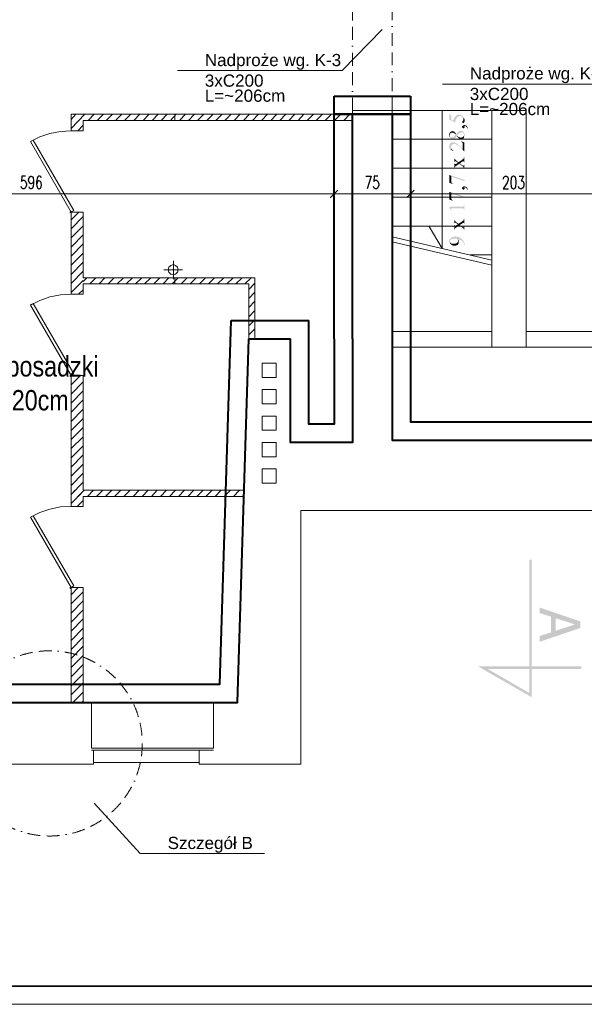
# Model space of a CAD drawing. Header units: millimetres. Extents: x -35363 to 17197, y 5744 to 29461.
# Tile 2 of 29: x -30345 to -24791, y 5744 to 15436. Entities that reach past the tile are written whole.
import ezdxf

# ---------------------------------------------------------------- set-up
doc = ezdxf.new("R2010")
doc.units = ezdxf.units.MM
doc.linetypes.add('BORDERX2', pattern=[88.9, 25.4, -12.7, 25.4, -12.7, 0, -12.7])
doc.linetypes.add('CONTINOUS', pattern=[0])
for name, color, linetype, lineweight in [('OPISY', 11, 'Continuous', 13), ('WB-OPISY', 11, 'Continuous', 13), ('WB-RAMKA_TABELKA', 33, 'Continuous', 35), ('WB_WYMIARY', 7, 'Continuous', 5), ('WB_ŻELBET', 4, 'Continuous', 40)]:
    doc.layers.add(name, color=color, linetype=linetype, lineweight=lineweight)
doc.layers.add('WB-KARTKA', color=251, linetype='Continuous', lineweight=13, plot=False)
doc.styles.add('Arial', font='txt')
doc.styles.add('Arial1', font='txt')
doc.styles.add('Romans-wymiar', font='romans.shx', dxfattribs={"width": 0.7})
doc.dimstyles.new('1-  50', dxfattribs={"dimtxt": 125, "dimasz": 75, "dimexe": 50, "dimexo": 10, "dimgap": 50, "dimtad": 1, "dimdec": 0, "dimlfac": 0.1, "dimzin": 9, "dimtxsty": 'Romans-wymiar', "dimblk": 'ARCHTICK', "dimcen": -100, "dimclrd": 256, "dimclre": 256, "dimclrt": 256, "dimazin": 2, "dimtfac": 1, "dimtdec": 0, "dimtmove": 2, "dimatfit": 3, "dimfxl": 0, "dimlwd": -1, "dimlwe": -1, "dimarcsym": 0})

# ---------------------------------------------------------------- blocks, each defined once
blk = doc.blocks.new('Format A1 - wpiecie poziome')
at = {"layer": 'WB-KARTKA', "linetype": 'Continuous'}
blk.add_lwpolyline([(-841, 0), (-841, 594), (0, 594), (0, 0)], close=True, dxfattribs=at)
at = {"layer": 'WB-RAMKA_TABELKA', "linetype": 'Continuous'}
blk.add_lwpolyline([(-816, 6), (-816, 297), (-835, 297), (-835, 588), (-6, 588), (-6, 6), (-816, 6)], dxfattribs=at)
blk = doc.blocks.new('_ArchTick')
at = {"color": 0, "linetype": 'ByBlock', "const_width": 0.15}
blk.add_lwpolyline([(-0.5, -0.5), (0.5, 0.5)], dxfattribs=at)
blk = doc.blocks.new('*D199')
at = {"layer": 'Defpoints', "color": 0}
for p in [(-33210.2, 15764.5), (-27252.4, 14684.5), (-27252.4, 13721.6)]:
    blk.add_point(p, dxfattribs=at)
at = {"layer": 'WB_WYMIARY', "linetype": 'Continuous'}
for p, q in [((-33210.2, 13921.6), (-33210.2, 13671.6)), ((-27252.4, 13921.6), (-27252.4, 13671.6)), ((-33210.2, 13721.6), (-27252.4, 13721.6))]:
    blk.add_line(p, q, dxfattribs=at)
at = {"layer": 'WB_WYMIARY', "linetype": 'ByBlock', "xscale": 75, "yscale": 75, "zscale": 75, "rotation": 180}
blk.add_blockref('_ArchTick', (-33210.2, 13721.6), dxfattribs=at)
at = {"layer": 'WB_WYMIARY', "linetype": 'ByBlock', "xscale": 75, "yscale": 75, "zscale": 75}
blk.add_blockref('_ArchTick', (-27252.4, 13721.6), dxfattribs=at)
at = {"layer": 'WB_WYMIARY', "insert": (-30231.3, 13834.1), "char_height": 125, "attachment_point": 5, "style": 'Romans-wymiar'}
blk.add_mtext('596', dxfattribs=at)
blk = doc.blocks.new('*D200')
at = {"layer": 'Defpoints', "color": 0}
for p in [(-27252.4, 14684.5), (-26502, 14684.5), (-26502, 13721.6)]:
    blk.add_point(p, dxfattribs=at)
at = {"layer": 'WB_WYMIARY', "linetype": 'Continuous'}
for p, q in [((-27252.4, 13921.6), (-27252.4, 13671.6)), ((-26502, 13921.6), (-26502, 13671.6)), ((-27252.4, 13721.6), (-26502, 13721.6))]:
    blk.add_line(p, q, dxfattribs=at)
at = {"layer": 'WB_WYMIARY', "linetype": 'ByBlock', "xscale": 75, "yscale": 75, "zscale": 75, "rotation": 180}
blk.add_blockref('_ArchTick', (-27252.4, 13721.6), dxfattribs=at)
at = {"layer": 'WB_WYMIARY', "linetype": 'ByBlock', "xscale": 75, "yscale": 75, "zscale": 75}
blk.add_blockref('_ArchTick', (-26502, 13721.6), dxfattribs=at)
at = {"layer": 'WB_WYMIARY', "insert": (-26877.2, 13834.1), "char_height": 125, "attachment_point": 5, "style": 'Romans-wymiar'}
blk.add_mtext('75', dxfattribs=at)
blk = doc.blocks.new('*D201')
at = {"layer": 'Defpoints', "color": 0}
for p in [(-26502, 14684.5), (-24472.3, 14684.5), (-24472.3, 13721.6)]:
    blk.add_point(p, dxfattribs=at)
at = {"layer": 'WB_WYMIARY', "linetype": 'Continuous'}
for p, q in [((-26502, 13921.6), (-26502, 13671.6)), ((-24472.3, 13921.6), (-24472.3, 13671.6)), ((-26502, 13721.6), (-24472.3, 13721.6))]:
    blk.add_line(p, q, dxfattribs=at)
at = {"layer": 'WB_WYMIARY', "linetype": 'ByBlock', "xscale": 75, "yscale": 75, "zscale": 75, "rotation": 180}
blk.add_blockref('_ArchTick', (-26502, 13721.6), dxfattribs=at)
at = {"layer": 'WB_WYMIARY', "linetype": 'ByBlock', "xscale": 75, "yscale": 75, "zscale": 75}
blk.add_blockref('_ArchTick', (-24472.3, 13721.6), dxfattribs=at)
at = {"layer": 'WB_WYMIARY', "insert": (-25487.2, 13834.1), "char_height": 125, "attachment_point": 5, "style": 'Romans-wymiar'}
blk.add_mtext('203', dxfattribs=at)

msp = doc.modelspace()

# ---------------------------------------------------------------- hatches: boundary and pattern name
for points in [[(-26117.12, 14502.99), (-26117.12, 14452.22), (-26060, 14423.65), (-26060, 14436.35), (-26056.82, 14439.52), (-26056.82, 14452.22), (-26053.65, 14455.39), (-26053.65, 14458.56), (-26050.48, 14461.74), (-26047.3, 14464.91), (-26044.13, 14468.08), (-26044.13, 14471.26), (-26040.96, 14474.43), (-26037.78, 14477.6), (-26034.61, 14477.6), (-26031.44, 14480.78), (-26028.26, 14483.95), (-26025.09, 14483.95), (-26021.91, 14487.13), (-26002.87, 14487.13), (-25999.7, 14483.95), (-25996.53, 14483.95), (-25993.35, 14480.78), (-25990.18, 14477.6), (-25987, 14474.43), (-25983.83, 14471.26), (-25980.66, 14468.08), (-25980.66, 14455.39), (-25977.48, 14474.43), (-25980.66, 14477.6), (-25983.83, 14480.78), (-25987, 14483.95), (-25987, 14487.13), (-25990.18, 14490.3), (-25993.35, 14490.3), (-25996.53, 14493.47), (-26002.87, 14496.65), (-26006.05, 14496.65), (-26009.22, 14499.82), (-26034.61, 14499.82), (-26040.96, 14496.65), (-26044.13, 14496.65), (-26047.3, 14493.47), (-26050.48, 14493.47), (-26053.65, 14490.3), (-26056.82, 14487.13), (-26060, 14483.95), (-26063.17, 14480.78), (-26063.17, 14477.6), (-26066.35, 14474.43), (-26069.52, 14471.26), (-26069.52, 14468.08), (-26072.69, 14464.91), (-26072.69, 14458.56), (-26075.87, 14455.39), (-26075.87, 14452.22), (-26079.04, 14445.87), (-26079.04, 14442.69), (-26098.08, 14452.22), (-26098.08, 14493.47)], [(-25990.18, 14426.83), (-25990.18, 14423.65), (-25987, 14420.48), (-25983.83, 14417.31), (-25980.66, 14417.31), (-25977.48, 14420.48), (-25974.31, 14423.65), (-25971.14, 14426.83), (-25971.14, 14430), (-25967.96, 14433.17), (-25967.96, 14442.69), (-25967.96, 14452.22), (-25971.14, 14455.39), (-25971.14, 14464.91), (-25974.31, 14468.08), (-25974.31, 14471.26), (-25977.48, 14474.43), (-25980.66, 14455.39), (-25980.66, 14445.87), (-25983.83, 14442.69), (-25983.83, 14439.52), (-25987, 14436.35), (-25990.18, 14433.17), (-25990.18, 14430)], [(-25993.35, 14379.22), (-25993.35, 14376.05), (-25990.18, 14372.87), (-25990.18, 14369.7), (-25987, 14369.7), (-25983.83, 14366.53), (-25974.31, 14366.53), (-25971.14, 14369.7), (-25971.14, 14388.74), (-25961.61, 14388.74), (-25958.44, 14385.57), (-25955.27, 14385.57), (-25952.09, 14382.4), (-25948.92, 14379.22), (-25945.75, 14376.05), (-25942.57, 14372.87), (-25942.57, 14369.7), (-25939.4, 14366.53), (-25936.23, 14366.53), (-25936.23, 14372.87), (-25939.4, 14376.05), (-25942.57, 14382.4), (-25945.75, 14385.57), (-25945.75, 14388.74), (-25948.92, 14388.74), (-25948.92, 14391.92), (-25955.27, 14391.92), (-25958.44, 14395.09), (-25961.61, 14395.09), (-25964.79, 14398.26), (-25974.31, 14398.26), (-25980.66, 14395.09), (-25983.83, 14395.09), (-25987, 14391.92), (-25990.18, 14388.74), (-25993.35, 14382.4)], [(-25971.14, 14369.7), (-25967.96, 14372.87), (-25967.96, 14382.4), (-25971.14, 14382.4), (-25971.14, 14385.57)], [(-26120.3, 14299.88), (-26120.3, 14293.53), (-26117.12, 14290.36), (-26117.12, 14280.84), (-26113.95, 14277.66), (-26113.95, 14303.05), (-26110.78, 14306.23), (-26110.78, 14312.57), (-26107.6, 14315.75), (-26107.6, 14318.92), (-26104.43, 14318.92), (-26101.26, 14322.1), (-26098.08, 14322.1), (-26094.91, 14325.27), (-26082.21, 14325.27), (-26079.04, 14322.1), (-26072.69, 14322.1), (-26072.69, 14318.92), (-26069.52, 14318.92), (-26066.35, 14315.75), (-26063.17, 14312.57), (-26060, 14309.4), (-26056.82, 14306.23), (-26053.65, 14315.75), (-26056.82, 14318.92), (-26060, 14322.1), (-26063.17, 14325.27), (-26066.35, 14328.44), (-26069.52, 14331.62), (-26072.69, 14334.79), (-26075.87, 14337.96), (-26085.39, 14337.96), (-26088.56, 14341.14), (-26091.73, 14337.96), (-26098.08, 14337.96), (-26101.26, 14334.79), (-26107.6, 14331.62), (-26110.78, 14328.44), (-26110.78, 14325.27), (-26113.95, 14322.1), (-26117.12, 14318.92), (-26117.12, 14309.4), (-26120.3, 14306.23)], [(-26113.95, 14277.66), (-26110.78, 14274.49), (-26107.6, 14271.32), (-26104.43, 14268.14), (-26101.26, 14264.97), (-26098.08, 14261.8), (-26075.87, 14261.8), (-26069.52, 14264.97), (-26066.35, 14264.97), (-26063.17, 14268.14), (-26060, 14271.32), (-26056.82, 14271.32), (-26053.65, 14274.49), (-26050.48, 14280.84), (-26047.3, 14284.01), (-26044.13, 14287.19), (-26040.96, 14284.01), (-26040.96, 14293.53), (-26037.78, 14296.71), (-26034.61, 14299.88), (-26031.44, 14306.23), (-26028.26, 14309.4), (-26025.09, 14312.57), (-26021.91, 14315.75), (-26018.74, 14318.92), (-26015.57, 14318.92), (-26012.39, 14322.1), (-26009.22, 14322.1), (-26009.22, 14325.27), (-26006.05, 14325.27), (-25999.7, 14328.44), (-25990.18, 14328.44), (-25987, 14325.27), (-25983.83, 14325.27), (-25980.66, 14322.1), (-25980.66, 14318.92), (-25977.48, 14315.75), (-25974.31, 14312.57), (-25974.31, 14277.66), (-25971.14, 14284.01), (-25971.14, 14287.19), (-25967.96, 14290.36), (-25967.96, 14309.4), (-25971.14, 14312.57), (-25971.14, 14322.1), (-25974.31, 14325.27), (-25977.48, 14328.44), (-25980.66, 14331.62), (-25983.83, 14334.79), (-25987, 14337.96), (-25990.18, 14337.96), (-25993.35, 14341.14), (-25999.7, 14341.14), (-26006.05, 14344.31), (-26009.22, 14341.14), (-26015.57, 14341.14), (-26021.91, 14337.96), (-26025.09, 14337.96), (-26028.26, 14334.79), (-26031.44, 14334.79), (-26031.44, 14331.62), (-26034.61, 14328.44), (-26037.78, 14325.27), (-26040.96, 14322.1), (-26044.13, 14318.92), (-26047.3, 14315.75), (-26050.48, 14309.4), (-26053.65, 14315.75), (-26056.82, 14306.23), (-26069.52, 14287.19), (-26072.69, 14284.01), (-26075.87, 14280.84), (-26082.21, 14277.66), (-26098.08, 14277.66), (-26104.43, 14280.84), (-26107.6, 14284.01), (-26110.78, 14287.19), (-26110.78, 14293.53), (-26113.95, 14296.71), (-26113.95, 14299.88)], [(-26040.96, 14284.01), (-26037.78, 14280.84), (-26034.61, 14277.66), (-26031.44, 14274.49), (-26028.26, 14271.32), (-26025.09, 14268.14), (-26021.91, 14264.97), (-26018.74, 14264.97), (-26015.57, 14261.8), (-26012.39, 14261.8), (-26009.22, 14258.62), (-25996.53, 14258.62), (-25993.35, 14261.8), (-25990.18, 14261.8), (-25983.83, 14264.97), (-25980.66, 14268.14), (-25977.48, 14271.32), (-25974.31, 14274.49), (-25974.31, 14303.05), (-25974.31, 14293.53), (-25977.48, 14290.36), (-25980.66, 14287.19), (-25983.83, 14284.01), (-25983.83, 14280.84), (-25987, 14280.84), (-25990.18, 14277.66), (-25996.53, 14277.66), (-25999.7, 14274.49), (-26012.39, 14274.49), (-26015.57, 14277.66), (-26018.74, 14277.66), (-26025.09, 14280.84), (-26028.26, 14280.84), (-26031.44, 14284.01), (-26034.61, 14287.19), (-26037.78, 14290.36), (-26040.96, 14293.53)], [(-26120.3, 14188.8), (-26120.3, 14182.46), (-26117.12, 14179.28), (-26117.12, 14169.76), (-26113.95, 14166.59), (-26110.78, 14163.41), (-26107.6, 14160.24), (-26107.6, 14157.07), (-26104.43, 14157.07), (-26101.26, 14182.46), (-26101.26, 14191.98), (-26098.08, 14195.15), (-26098.08, 14198.32), (-26094.91, 14201.5), (-26091.73, 14204.67), (-26088.56, 14207.84), (-26085.39, 14207.84), (-26079.04, 14211.02), (-26060, 14211.02), (-26056.82, 14207.84), (-26053.65, 14207.84), (-26047.3, 14204.67), (-26044.13, 14204.67), (-26040.96, 14201.5), (-26034.61, 14198.32), (-26031.44, 14195.15), (-26028.26, 14195.15), (-26028.26, 14191.98), (-26025.09, 14191.98), (-26021.91, 14188.8), (-26018.74, 14185.63), (-26015.57, 14182.46), (-26012.39, 14182.46), (-26009.22, 14179.28), (-26006.05, 14176.11), (-26002.87, 14172.93), (-25999.7, 14169.76), (-25996.53, 14166.59), (-25993.35, 14163.41), (-25990.18, 14160.24), (-25987, 14153.89), (-25987, 14166.59), (-25990.18, 14169.76), (-25993.35, 14169.76), (-25993.35, 14172.93), (-25996.53, 14176.11), (-25999.7, 14179.28), (-26002.87, 14182.46), (-26009.22, 14185.63), (-26012.39, 14188.8), (-26018.74, 14195.15), (-26021.91, 14198.32), (-26028.26, 14201.5), (-26031.44, 14204.67), (-26034.61, 14207.84), (-26037.78, 14211.02), (-26040.96, 14214.19), (-26044.13, 14217.37), (-26047.3, 14220.54), (-26053.65, 14220.54), (-26056.82, 14223.71), (-26060, 14223.71), (-26063.17, 14226.89), (-26069.52, 14226.89), (-26072.69, 14230.06), (-26088.56, 14230.06), (-26094.91, 14226.89), (-26098.08, 14226.89), (-26101.26, 14223.71), (-26104.43, 14220.54), (-26107.6, 14217.37), (-26110.78, 14217.37), (-26110.78, 14214.19), (-26113.95, 14207.84), (-26117.12, 14204.67), (-26117.12, 14198.32), (-26120.3, 14191.98)], [(-26104.43, 14157.07), (-26098.08, 14153.89), (-26094.91, 14150.72), (-26091.73, 14150.72), (-26088.56, 14147.54), (-26079.04, 14147.54), (-26079.04, 14150.72), (-26082.21, 14153.89), (-26088.56, 14153.89), (-26091.73, 14157.07), (-26094.91, 14160.24), (-26098.08, 14163.41), (-26098.08, 14166.59), (-26101.26, 14169.76), (-26101.26, 14182.46)], [(-25999.7, 14239.58), (-25999.7, 14233.23), (-25996.53, 14233.23), (-25993.35, 14230.06), (-25990.18, 14226.89), (-25990.18, 14223.71), (-25987, 14220.54), (-25987, 14153.89), (-25983.83, 14150.72), (-25977.48, 14147.54), (-25974.31, 14141.2), (-25971.14, 14141.2), (-25971.14, 14226.89)], [(-26069.52, 14020.6), (-26069.52, 13976.17), (-26066.35, 13976.17), (-26066.35, 13979.34), (-26063.17, 13982.52), (-26063.17, 13988.86), (-26060, 13988.86), (-26056.82, 13992.04), (-26053.65, 13995.21), (-26047.3, 13998.38), (-26021.91, 14017.43), (-26015.57, 14020.6), (-25993.35, 14036.47), (-25987, 14039.64), (-25983.83, 14042.81), (-25980.66, 14042.81), (-25977.48, 14039.64), (-25974.31, 14039.64), (-25974.31, 14033.29), (-25971.14, 14033.29), (-25971.14, 14080.9), (-25974.31, 14080.9), (-25974.31, 14077.72), (-25977.48, 14074.55), (-25977.48, 14068.2), (-25980.66, 14065.03), (-25983.83, 14065.03), (-25987, 14061.86), (-25993.35, 14055.51), (-26028.26, 14033.29), (-26034.61, 14026.95), (-26047.3, 14020.6), (-26050.48, 14017.43), (-26056.82, 14014.25), (-26060, 14014.25), (-26063.17, 14017.43), (-26066.35, 14020.6)], [(-26069.52, 14068.2), (-26069.52, 14036.47), (-26066.35, 14036.47), (-26066.35, 14039.64), (-26063.17, 14042.81), (-26056.82, 14042.81), (-26050.48, 14039.64), (-26047.3, 14036.47), (-26034.61, 14026.95), (-26028.26, 14033.29), (-26047.3, 14045.99), (-26050.48, 14049.16), (-26053.65, 14052.34), (-26056.82, 14055.51), (-26060, 14058.68), (-26063.17, 14061.86), (-26063.17, 14065.03), (-26066.35, 14068.2)], [(-26021.91, 14017.43), (-25993.35, 13998.38), (-25990.18, 13995.21), (-25983.83, 13992.04), (-25980.66, 13988.86), (-25980.66, 13985.69), (-25977.48, 13982.52), (-25977.48, 13979.34), (-25974.31, 13976.17), (-25971.14, 13976.17), (-25971.14, 14007.9), (-25974.31, 14007.9), (-25974.31, 14004.73), (-25977.48, 14001.56), (-25980.66, 13998.38), (-25983.83, 13998.38), (-25987, 14001.56), (-25993.35, 14004.73), (-26015.57, 14020.6)], [(-26117.12, 13906.35), (-26117.12, 13830.18), (-26082.21, 13817.49), (-26079.04, 13820.66), (-26085.39, 13820.66), (-26088.56, 13823.83), (-26091.73, 13827.01), (-26094.91, 13830.18), (-26094.91, 13833.35), (-26098.08, 13836.53), (-26098.08, 13890.48), (-26110.78, 13906.35)], [(-26110.78, 13906.35), (-26098.08, 13890.48), (-25967.96, 13846.05), (-25967.96, 13858.74)], [(-25993.35, 13776.23), (-25993.35, 13773.05), (-25990.18, 13769.88), (-25990.18, 13766.71), (-25987, 13766.71), (-25983.83, 13763.53), (-25974.31, 13763.53), (-25971.14, 13766.71), (-25971.14, 13785.75), (-25961.61, 13785.75), (-25958.44, 13782.57), (-25955.27, 13782.57), (-25952.09, 13779.4), (-25948.92, 13776.23), (-25945.75, 13773.05), (-25942.57, 13769.88), (-25942.57, 13766.71), (-25939.4, 13763.53), (-25936.23, 13763.53), (-25936.23, 13769.88), (-25939.4, 13773.05), (-25942.57, 13779.4), (-25945.75, 13782.57), (-25945.75, 13785.75), (-25948.92, 13785.75), (-25948.92, 13788.92), (-25955.27, 13788.92), (-25958.44, 13792.1), (-25961.61, 13792.1), (-25964.79, 13795.27), (-25974.31, 13795.27), (-25980.66, 13792.1), (-25983.83, 13792.1), (-25987, 13788.92), (-25990.18, 13785.75), (-25993.35, 13779.4)], [(-25971.14, 13766.71), (-25967.96, 13769.88), (-25967.96, 13779.4), (-25971.14, 13779.4), (-25971.14, 13782.57)], [(-26117.12, 13741.32), (-26117.12, 13665.15), (-26082.21, 13652.46), (-26079.04, 13655.63), (-26085.39, 13655.63), (-26088.56, 13658.8), (-26091.73, 13661.98), (-26094.91, 13665.15), (-26094.91, 13668.32), (-26098.08, 13671.5), (-26098.08, 13725.45), (-26110.78, 13741.32)], [(-26110.78, 13741.32), (-26098.08, 13725.45), (-25967.96, 13681.02), (-25967.96, 13693.71)], [(-26120.3, 13595.33), (-26120.3, 13592.16), (-26101.26, 13557.25), (-26101.26, 13569.94), (-26101.26, 13576.29), (-26094.91, 13576.29), (-26094.91, 13579.46), (-25983.83, 13579.46), (-25980.66, 13576.29), (-25977.48, 13573.11), (-25977.48, 13569.94), (-25974.31, 13566.77), (-25974.31, 13560.42), (-25971.14, 13560.42), (-25971.14, 13614.37), (-25974.31, 13614.37), (-25974.31, 13608.02), (-25977.48, 13604.85), (-25977.48, 13598.5), (-25983.83, 13598.5), (-25987, 13595.33), (-25996.53, 13595.33)], [(-26101.26, 13557.25), (-26098.08, 13560.42), (-26101.26, 13563.59), (-26101.26, 13569.94)], [(-26069.52, 13414.43), (-26069.52, 13370), (-26066.35, 13370), (-26066.35, 13373.17), (-26063.17, 13376.35), (-26063.17, 13382.69), (-26060, 13382.69), (-26056.82, 13385.87), (-26053.65, 13389.04), (-26047.3, 13392.22), (-26021.91, 13411.26), (-26015.57, 13414.43), (-25993.35, 13430.3), (-25987, 13433.47), (-25983.83, 13436.65), (-25980.66, 13436.65), (-25977.48, 13433.47), (-25974.31, 13433.47), (-25974.31, 13427.13), (-25971.14, 13427.13), (-25971.14, 13474.73), (-25974.31, 13474.73), (-25974.31, 13471.56), (-25977.48, 13468.38), (-25977.48, 13462.04), (-25980.66, 13458.86), (-25983.83, 13458.86), (-25987, 13455.69), (-25993.35, 13449.34), (-26028.26, 13427.13), (-26034.61, 13420.78), (-26047.3, 13414.43), (-26050.48, 13411.26), (-26056.82, 13408.08), (-26060, 13408.08), (-26063.17, 13411.26), (-26066.35, 13414.43)], [(-26069.52, 13462.04), (-26069.52, 13430.3), (-26066.35, 13430.3), (-26066.35, 13433.47), (-26063.17, 13436.65), (-26056.82, 13436.65), (-26050.48, 13433.47), (-26047.3, 13430.3), (-26034.61, 13420.78), (-26028.26, 13427.13), (-26047.3, 13439.82), (-26050.48, 13442.99), (-26053.65, 13446.17), (-26056.82, 13449.34), (-26060, 13452.52), (-26063.17, 13455.69), (-26063.17, 13458.86), (-26066.35, 13462.04)], [(-26021.91, 13411.26), (-25993.35, 13392.22), (-25990.18, 13389.04), (-25983.83, 13385.87), (-25980.66, 13382.69), (-25980.66, 13379.52), (-25977.48, 13376.35), (-25977.48, 13373.17), (-25974.31, 13370), (-25971.14, 13370), (-25971.14, 13401.74), (-25974.31, 13401.74), (-25974.31, 13398.56), (-25977.48, 13395.39), (-25980.66, 13392.22), (-25983.83, 13392.22), (-25987, 13395.39), (-25993.35, 13398.56), (-26015.57, 13414.43)], [(-26120.3, 13255.75), (-26120.3, 13252.57), (-26117.12, 13249.4), (-26117.12, 13239.88), (-26113.95, 13236.71), (-26113.95, 13233.53), (-26110.78, 13252.57), (-26110.78, 13262.1), (-26107.6, 13265.27), (-26104.43, 13268.44), (-26104.43, 13271.62), (-26101.26, 13271.62), (-26094.91, 13274.79), (-26091.73, 13277.96), (-26082.21, 13277.96), (-26075.87, 13281.14), (-26044.13, 13281.14), (-26040.96, 13277.96), (-26040.96, 13274.79), (-26037.78, 13271.62), (-26034.61, 13268.44), (-26034.61, 13265.27), (-26034.61, 13277.96), (-26031.44, 13277.96), (-26028.26, 13274.79), (-26021.91, 13274.79), (-26018.74, 13271.62), (-26015.57, 13271.62), (-26012.39, 13268.44), (-26009.22, 13268.44), (-26002.87, 13265.27), (-25999.7, 13262.1), (-25993.35, 13258.92), (-25990.18, 13255.75), (-25987, 13252.57), (-25983.83, 13249.4), (-25983.83, 13246.23), (-25980.66, 13243.05), (-25977.48, 13239.88), (-25977.48, 13233.53), (-25974.31, 13230.36), (-25974.31, 13220.84), (-25971.14, 13217.66), (-25971.14, 13214.49), (-25967.96, 13214.49), (-25967.96, 13220.84), (-25967.96, 13233.53), (-25971.14, 13236.71), (-25971.14, 13239.88), (-25974.31, 13246.23), (-25974.31, 13249.4), (-25977.48, 13252.57), (-25980.66, 13255.75), (-25980.66, 13258.92), (-25983.83, 13262.1), (-25983.83, 13265.27), (-25987, 13268.44), (-25990.18, 13271.62), (-25993.35, 13274.79), (-25996.53, 13277.96), (-25999.7, 13281.14), (-26002.87, 13284.31), (-26006.05, 13284.31), (-26009.22, 13287.49), (-26015.57, 13290.66), (-26018.74, 13290.66), (-26021.91, 13293.83), (-26025.09, 13297.01), (-26034.61, 13297.01), (-26037.78, 13300.18), (-26050.48, 13300.18), (-26053.65, 13303.35), (-26060, 13303.35), (-26066.35, 13300.18), (-26079.04, 13300.18), (-26082.21, 13297.01), (-26085.39, 13297.01), (-26091.73, 13293.83), (-26094.91, 13293.83), (-26098.08, 13290.66), (-26101.26, 13287.49), (-26104.43, 13287.49), (-26104.43, 13284.31), (-26107.6, 13281.14), (-26110.78, 13277.96), (-26113.95, 13274.79), (-26117.12, 13271.62), (-26117.12, 13265.27), (-26120.3, 13258.92)], [(-26113.95, 13233.53), (-26110.78, 13230.36), (-26107.6, 13227.19), (-26104.43, 13224.01), (-26101.26, 13220.84), (-26098.08, 13220.84), (-26094.91, 13217.66), (-26091.73, 13214.49), (-26085.39, 13214.49), (-26079.04, 13211.32), (-26053.65, 13211.32), (-26050.48, 13214.49), (-26047.3, 13214.49), (-26040.96, 13217.66), (-26037.78, 13217.66), (-26034.61, 13220.84), (-26031.44, 13224.01), (-26034.61, 13255.75), (-26034.61, 13249.4), (-26037.78, 13246.23), (-26040.96, 13243.05), (-26044.13, 13239.88), (-26044.13, 13236.71), (-26047.3, 13236.71), (-26050.48, 13233.53), (-26056.82, 13233.53), (-26060, 13230.36), (-26094.91, 13230.36), (-26098.08, 13233.53), (-26101.26, 13233.53), (-26104.43, 13236.71), (-26104.43, 13239.88), (-26107.6, 13243.05), (-26110.78, 13246.23), (-26110.78, 13252.57)], [(-26034.61, 13265.27), (-26034.61, 13255.75), (-26031.44, 13224.01), (-26031.44, 13227.19), (-26028.26, 13230.36), (-26025.09, 13236.71), (-26025.09, 13262.1), (-26028.26, 13265.27), (-26028.26, 13268.44), (-26031.44, 13274.79), (-26034.61, 13277.96)], [(-25330.06, 8807.62), (-25307.84, 8766.36), (-25330.06, 10121.51)], [(-25307.84, 8766.36), (-25330.06, 10121.51), (-25307.84, 10121.51)], [(-24828.62, 9448.7), (-24828.62, 9512.17), (-25228.5, 9648.64), (-25228.5, 9594.69), (-25117.42, 9559.78), (-25117.42, 9404.27), (-25072.99, 9543.91), (-24882.57, 9483.61)], [(-24828.62, 9448.7), (-24882.57, 9483.61), (-25072.99, 9420.14), (-25072.99, 9543.91), (-25117.42, 9404.27), (-25228.5, 9369.36), (-25228.5, 9312.23)], [(-24819.1, 9071.03), (-25742.63, 9045.64), (-25837.84, 9071.03)], [(-25742.63, 9045.64), (-25837.84, 9071.03), (-25330.06, 8807.62)], [(-25837.84, 9071.03), (-25330.06, 8807.62), (-25307.84, 8766.36)], [(-24819.1, 9045.64), (-24819.1, 9071.03), (-25742.63, 9045.64)]]:
    msp.add_hatch(color=7).paths.add_polyline_path(points)

# ---------------------------------------------------------------- linework, layer by layer
at = {"color": 7, "linetype": 'Continuous', "lineweight": 9}
for p, q in [((-27072.39, 14542.61), (-26682.03, 14542.61)), ((-27072.39, 14542.61), (-27072.39, 11273.75)), ((-26682.03, 14542.61), (-26682.03, 11295.97)), ((-26682.03, 14542.61), (-25701.38, 14542.61)), ((-25361.79, 14542.61), (-25361.79, 12213.15)), ((-29703.35, 14504.53), (-29839.82, 14364.89)), ((-29792.21, 14504.53), (-29839.82, 14453.75)), ((-27072.39, 14504.53), (-29839.82, 14504.53)), ((-29839.82, 14504.53), (-29839.82, 14342.67)), ((-27072.39, 14444.23), (-29722.39, 14444.23)), ((-29722.39, 14444.23), (-29722.39, 14342.67)), ((-29611.32, 14504.53), (-29671.61, 14444.23)), ((-29522.45, 14504.53), (-29582.75, 14444.23)), ((-29433.59, 14504.53), (-29493.89, 14444.23)), ((-29341.56, 14504.53), (-29401.85, 14444.23)), ((-29252.69, 14504.53), (-29312.99, 14444.23)), ((-29236.82, 14444.23), (-29138.44, 14444.23)), ((-29163.83, 14504.53), (-29224.13, 14444.23)), ((-29071.79, 14504.53), (-29132.09, 14444.23)), ((-28982.93, 14504.53), (-29043.23, 14444.23)), ((-28894.07, 14504.53), (-28954.37, 14444.23)), ((-28817.9, 14444.23), (-28868.68, 14444.23)), ((-28817.9, 14444.23), (-28868.68, 14444.23)), ((-28805.21, 14504.53), (-28862.33, 14444.23)), ((-28817.9, 14504.53), (-28770.3, 14504.53)), ((-28817.9, 14444.23), (-28817.9, 14504.53)), ((-28713.17, 14504.53), (-28773.47, 14444.23)), ((-28624.31, 14504.53), (-28684.61, 14444.23)), ((-28535.45, 14504.53), (-28595.75, 14444.23)), ((-28443.41, 14504.53), (-28503.71, 14444.23)), ((-28354.55, 14504.53), (-28414.85, 14444.23)), ((-28265.69, 14504.53), (-28325.99, 14444.23)), ((-28176.82, 14504.53), (-28233.95, 14444.23)), ((-28084.79, 14504.53), (-28145.09, 14444.23)), ((-27995.93, 14504.53), (-28056.23, 14444.23)), ((-27907.06, 14504.53), (-27967.36, 14444.23)), ((-27815.03, 14504.53), (-27875.33, 14444.23)), ((-27726.17, 14504.53), (-27786.47, 14444.23)), ((-27637.3, 14504.53), (-27697.6, 14444.23)), ((-27548.44, 14504.53), (-27605.57, 14444.23)), ((-27456.41, 14504.53), (-27516.7, 14444.23)), ((-27367.54, 14504.53), (-27427.84, 14444.23)), ((-27278.68, 14504.53), (-27338.98, 14444.23)), ((-27186.64, 14504.53), (-27246.94, 14444.23)), ((-27097.78, 14504.53), (-27158.08, 14444.23)), ((-29722.39, 14396.62), (-29773.17, 14342.67)), ((-29839.82, 14342.67), (-29722.39, 14342.67)), ((-26682.03, 14260.16), (-25701.38, 14260.16)), ((-26682.03, 13974.53), (-25701.38, 13974.53)), ((-26682.03, 13688.9), (-25701.38, 13688.9)), ((-29763.65, 13542.91), (-29839.82, 13466.74)), ((-29839.82, 12733.63), (-29839.82, 13542.91)), ((-29839.82, 13542.91), (-29722.39, 13542.91)), ((-29722.39, 13498.48), (-29839.82, 13377.88)), ((-29722.39, 12895.49), (-29722.39, 13542.91)), ((-29722.39, 13406.44), (-29839.82, 13289.02)), ((-26682.03, 13403.27), (-25701.38, 13403.27)), ((-29722.39, 13317.58), (-29839.82, 13196.98)), ((-25701.38, 13070.04), (-26682.03, 13298.54)), ((-29722.39, 13228.72), (-29839.82, 13108.12)), ((-25701.38, 13019.26), (-26682.03, 13247.76)), ((-29722.39, 13136.68), (-29839.82, 13019.26)), ((-25914.01, 13120.82), (-25701.38, 13120.82)), ((-29722.39, 13047.82), (-29839.82, 12927.22)), ((-29722.39, 12958.96), (-29839.82, 12838.36)), ((-29684.31, 12895.49), (-29722.39, 12857.4)), ((-28030.84, 12895.49), (-29722.39, 12895.49)), ((-29595.45, 12895.49), (-29655.75, 12835.19)), ((-29506.59, 12895.49), (-29563.71, 12835.19)), ((-29414.55, 12895.49), (-29474.85, 12835.19)), ((-29325.69, 12895.49), (-29385.99, 12835.19)), ((-29236.82, 12895.49), (-29297.12, 12835.19)), ((-29144.79, 12895.49), (-29205.09, 12835.19)), ((-29055.93, 12895.49), (-29116.23, 12835.19)), ((-28967.06, 12895.49), (-29027.36, 12835.19)), ((-28878.2, 12895.49), (-28935.33, 12835.19)), ((-28817.9, 12895.49), (-28868.68, 12895.49)), ((-28817.9, 12895.49), (-28868.68, 12895.49)), ((-28786.17, 12895.49), (-28846.47, 12835.19)), ((-28817.9, 12835.19), (-28817.9, 12895.49)), ((-28697.3, 12895.49), (-28757.6, 12835.19)), ((-28608.44, 12895.49), (-28668.74, 12835.19)), ((-28516.41, 12895.49), (-28576.7, 12835.19)), ((-28427.54, 12895.49), (-28487.84, 12835.19)), ((-28338.68, 12895.49), (-28398.98, 12835.19)), ((-28246.64, 12895.49), (-28306.94, 12835.19)), ((-28157.78, 12895.49), (-28218.08, 12835.19)), ((-28068.92, 12895.49), (-28129.22, 12835.19)), ((-28030.84, 12295.67), (-28030.84, 12895.49)), ((-29722.39, 12870.1), (-29839.82, 12749.5)), ((-28091.14, 12835.19), (-29722.39, 12835.19)), ((-29722.39, 12733.63), (-29722.39, 12835.19)), ((-29236.82, 12835.19), (-29138.44, 12835.19)), ((-28817.9, 12835.19), (-28868.68, 12835.19)), ((-28817.9, 12835.19), (-28868.68, 12835.19)), ((-28030.84, 12841.53), (-28091.14, 12781.23)), ((-28091.14, 12295.67), (-28091.14, 12835.19)), ((-29839.82, 12733.63), (-29722.39, 12733.63)), ((-29722.39, 12778.06), (-29766.82, 12733.63)), ((-28030.84, 12752.67), (-28091.14, 12692.37)), ((-28030.84, 12663.81), (-28091.14, 12603.51)), ((-28030.84, 12571.77), (-28091.14, 12511.47)), ((-28030.84, 12482.91), (-28091.14, 12422.61)), ((-28030.84, 12394.05), (-28091.14, 12333.75)), ((-25701.38, 12365.49), (-26682.03, 12365.49)), ((-24292.27, 12365.49), (-25361.79, 12365.49)), ((-28030.84, 12302.01), (-28040.36, 12295.67)), ((-25701.38, 12213.15), (-26682.03, 12213.15)), ((-25361.79, 12213.15), (-25701.38, 12213.15)), ((-25361.79, 12213.15), (-24292.27, 12213.15)), ((-29747.78, 11933.87), (-29839.82, 11841.83)), ((-29836.64, 11933.87), (-29839.82, 11930.7)), ((-29839.82, 10645.37), (-29839.82, 11933.87)), ((-29839.82, 11933.87), (-29722.39, 11933.87)), ((-29722.39, 10804.05), (-29722.39, 11933.87)), ((-29722.39, 11870.4), (-29839.82, 11749.8)), ((-29722.39, 11781.53), (-29839.82, 11660.94)), ((-27821.38, 11654.59), (-27821.38, 11794.23)), ((-29722.39, 11692.67), (-29839.82, 11572.07)), ((-29722.39, 11600.64), (-29839.82, 11480.04)), ((-29722.39, 11511.77), (-29839.82, 11391.17)), ((-27821.38, 11394.35), (-27821.38, 11533.99)), ((-29722.39, 11422.91), (-29839.82, 11302.31)), ((-29722.39, 11330.88), (-29839.82, 11213.45)), ((-27821.38, 11134.11), (-27821.38, 11273.75)), ((-24292.27, 11295.97), (-26682.03, 11295.97)), ((-29722.39, 11242.01), (-29839.82, 11121.41)), ((-29722.39, 11153.15), (-29839.82, 11032.55)), ((-29722.39, 11061.11), (-29839.82, 10943.69)), ((-29722.39, 10972.25), (-29839.82, 10851.65)), ((-29722.39, 10883.39), (-29839.82, 10762.79)), ((-29798.56, 10804.05), (-29839.82, 10762.79)), ((-29722.39, 10794.53), (-29839.82, 10673.93)), ((-29709.7, 10804.05), (-29770, 10743.75)), ((-28135.57, 10804.05), (-29722.39, 10804.05)), ((-28145.09, 10804.05), (-29722.39, 10804.05)), ((-29620.84, 10804.05), (-29677.96, 10743.75)), ((-29528.8, 10804.05), (-29589.1, 10743.75)), ((-29439.94, 10804.05), (-29500.24, 10743.75)), ((-29351.08, 10804.05), (-29411.38, 10743.75)), ((-29259.04, 10804.05), (-29319.34, 10743.75)), ((-29170.18, 10804.05), (-29230.48, 10743.75)), ((-29081.32, 10804.05), (-29141.61, 10743.75)), ((-28992.45, 10804.05), (-29049.58, 10743.75)), ((-28900.42, 10804.05), (-28960.72, 10743.75)), ((-28811.56, 10804.05), (-28871.85, 10743.75)), ((-28817.9, 10804.05), (-28868.68, 10804.05)), ((-28817.9, 10804.05), (-28868.68, 10804.05)), ((-28722.69, 10804.05), (-28782.99, 10743.75)), ((-28630.66, 10804.05), (-28690.96, 10743.75)), ((-28541.79, 10804.05), (-28602.09, 10743.75)), ((-28452.93, 10804.05), (-28513.23, 10743.75)), ((-28364.07, 10804.05), (-28421.2, 10743.75)), ((-28272.03, 10804.05), (-28332.33, 10743.75)), ((-28183.17, 10804.05), (-28243.47, 10743.75)), ((-28138.74, 10759.62), (-28154.61, 10743.75)), ((-29722.39, 10702.49), (-29779.52, 10645.37)), ((-28145.09, 10743.75), (-29722.39, 10743.75)), ((-29722.39, 10645.37), (-29722.39, 10743.75)), ((-29236.82, 10743.75), (-29138.44, 10743.75)), ((-28843.29, 10743.75), (-28770.3, 10743.75)), ((-28843.29, 10743.75), (-28770.3, 10743.75)), ((-29839.82, 10645.37), (-29722.39, 10645.37)), ((-29770, 9845.61), (-29839.82, 9775.79)), ((-29839.82, 8715.79), (-29839.82, 9845.61)), ((-29839.82, 9845.61), (-29722.39, 9845.61)), ((-29722.39, 9804.35), (-29839.82, 9686.92)), ((-29722.39, 8715.79), (-29722.39, 9845.61)), ((-29722.39, 9715.49), (-29839.82, 9594.89)), ((-29722.39, 9626.62), (-29839.82, 9506.02)), ((-29722.39, 9537.76), (-29839.82, 9417.16)), ((-29722.39, 9445.73), (-29839.82, 9325.13)), ((-29722.39, 9356.86), (-29839.82, 9236.26)), ((-29722.39, 9268), (-29839.82, 9147.4)), ((-29722.39, 9175.97), (-29839.82, 9058.54)), ((-29722.39, 9087.1), (-29839.82, 8966.5)), ((-29722.39, 8998.24), (-29839.82, 8877.64)), ((-29722.39, 8909.38), (-29839.82, 8788.78)), ((-29722.39, 8817.34), (-29823.95, 8715.79)), ((-29722.39, 8728.48), (-29735.09, 8715.79)), ((-31210.84, 8715.79), (-29639.88, 8715.79)), ((-29639.88, 8715.79), (-28440.24, 8715.79)), ((-28440.24, 8715.79), (-28202.21, 8715.79)), ((-29639.88, 8265.13), (-28440.24, 8265.13)), ((-29639.88, 8246.08), (-28440.24, 8246.08)), ((-29620.84, 8106.44), (-29620.84, 8246.08)), ((-28579.88, 8106.44), (-28579.88, 8246.08)), ((-31379.04, 8106.44), (-29620.84, 8106.44)), ((-29620.84, 8125.49), (-28579.88, 8125.49))]:
    msp.add_line(p, q, dxfattribs=at)
at = {"color": 7, "linetype": 'Continuous', "lineweight": 20}
for p, q in [((-29839.82, 14342.67), (-29792.21, 14342.67)), ((-29839.82, 13542.91), (-29792.21, 13542.91)), ((-29839.82, 12733.63), (-29792.21, 12733.63)), ((-29839.82, 11933.87), (-29792.21, 11933.87)), ((-29839.82, 10645.37), (-29792.21, 10645.37)), ((-29839.82, 9845.61), (-29792.21, 9845.61))]:
    msp.add_line(p, q, dxfattribs=at)
at = {"color": 7, "linetype": 'Continuous', "lineweight": 5}
for p, q in [((-28833.77, 13063.69), (-28833.77, 12882.79)), ((-28744.91, 12974.83), (-28925.81, 12974.83))]:
    msp.add_line(p, q, dxfattribs=at)
at = {"color": 7, "linetype": 'Continuous', "lineweight": 9}
for points in [[(-26317.06, 13400.1), (-26190.12, 13184.29), (-26190.12, 14542.61)], [(-25361.79, 14542.61), (-25701.38, 14542.61), (-25701.38, 12213.15)], [(-29839.82, 14342.67), (-29944.55, 14336.32), (-30049.28, 14317.28), (-30147.66, 14282.37), (-30239.7, 14237.94)], [(-29839.82, 12733.63), (-29944.55, 12727.28), (-30049.28, 12708.24), (-30147.66, 12673.33), (-30239.7, 12625.73)], [(-28202.21, 8715.79), (-28091.14, 12295.67), (-27681.73, 12295.67), (-27681.73, 11273.75), (-27072.39, 11273.75)], [(-27821.38, 11654.59), (-27961.02, 11654.59), (-27961.02, 11794.23), (-27821.38, 11794.23)], [(-27821.38, 11394.35), (-27961.02, 11394.35), (-27961.02, 11533.99), (-27821.38, 11533.99)], [(-27821.38, 11134.11), (-27961.02, 11134.11), (-27961.02, 11273.75), (-27821.38, 11273.75)], [(-29839.82, 10645.37), (-29944.55, 10639.02), (-30049.28, 10616.8), (-30147.66, 10585.07), (-30239.7, 10537.46)], [(-28579.88, 8106.44), (-27580.18, 8106.44), (-27580.18, 10604.11), (-23743.23, 10604.11), (-23743.23, 8214.35)], [(-29639.88, 8715.79), (-29639.88, 8265.13), (-29620.84, 8265.13)], [(-28579.88, 8265.13), (-28440.24, 8265.13), (-28440.24, 8715.79)]]:
    msp.add_lwpolyline(points, dxfattribs=at)
for points in [[(-29839.82, 13542.91), (-29833.47, 13549.26), (-29814.43, 13558.78), (-30214.31, 14250.64), (-30233.35, 14241.11), (-30239.7, 14237.94)], [(-29839.82, 13539.74), (-29842.99, 13542.91), (-29846.17, 13546.08), (-29849.34, 13542.91), (-29849.34, 13536.56), (-29846.17, 13533.39), (-29842.99, 13536.56)], [(-29839.82, 11933.87), (-29833.47, 11940.22), (-29814.43, 11949.74), (-30214.31, 12641.59), (-30233.35, 12632.07), (-30239.7, 12625.73)], [(-27961.02, 12054.47), (-27961.02, 11914.83), (-27821.38, 11914.83), (-27821.38, 12054.47)], [(-29839.82, 11930.7), (-29842.99, 11933.87), (-29849.34, 11933.87), (-29849.34, 11927.52), (-29846.17, 11924.35), (-29842.99, 11927.52)], [(-27961.02, 11013.51), (-27961.02, 10873.87), (-27821.38, 10873.87), (-27821.38, 11013.51)], [(-29839.82, 9845.61), (-29833.47, 9848.78), (-29814.43, 9861.47), (-30214.31, 10553.33), (-30233.35, 10543.81), (-30239.7, 10537.46)], [(-29839.82, 9839.26), (-29842.99, 9845.61), (-29849.34, 9845.61), (-29849.34, 9836.08), (-29842.99, 9836.08)]]:
    msp.add_lwpolyline(points, close=True, dxfattribs=at)
at = {"color": 7, "linetype": 'Continuous', "lineweight": 5}
msp.add_lwpolyline([(-28786.17, 12974.83), (-28792.51, 12949.44), (-28811.56, 12930.4), (-28833.77, 12924.05), (-28859.16, 12930.4), (-28878.2, 12949.44), (-28884.55, 12974.83), (-28878.2, 13000.22), (-28859.16, 13016.08), (-28833.77, 13025.61), (-28811.56, 13016.08), (-28792.51, 13000.22)], close=True, dxfattribs=at)
at = {"layer": 'OPISY', "linetype": 'Continuous'}
for p, q in [((-27171.22, 14934.3), (-26780.04, 15338.58)), ((-28793.66, 14934.3), (-27171.22, 14934.3)), ((-26186.69, 14802.97), (-24564.26, 14802.97)), ((-29159.18, 7227.27), (-29611.69, 7722.16)), ((-29159.18, 7227.27), (-27935.38, 7227.27))]:
    msp.add_line(p, q, dxfattribs=at)
at = {"layer": 'OPISY', "linetype": 'BORDERX2', "ltscale": 5}
msp.add_lwpolyline([(-27072.39, 14542.61), (-26682.03, 14542.61), (-26682.03, 15555.01), (-27072.39, 15555.01)], close=True, dxfattribs=at)
msp.add_circle((-30050.86, 8311.75), 911.7, dxfattribs=at)
at = {"layer": 'WB_ŻELBET'}
for p in [(-28091.14, 12475.67), (-27501.73, 12295.67)]:
    msp.add_line(p, (-27501.73, 12475.67), dxfattribs=at)
for points in [[(-27252.39, 12295.67), (-27252.39, 14324.53), (-27252.39, 14684.53)], [(-27252.39, 14684.53), (-26502.03, 14684.53)], [(-26502.03, 14684.53), (-26502.03, 11475.97), (-24472.27, 11475.97), (-24472.27, 14684.53)], [(-26502.03, 14504.53), (-26682.03, 14504.53), (-26682.03, 11295.97), (-24292.27, 11295.97), (-24292.27, 14542.61)], [(-27072.39, 12295.67), (-27072.39, 14504.53), (-27252.39, 14504.53)], [(-26502.03, 14504.53), (-27252.39, 14504.53)], [(-27252.39, 14504.53), (-26502.03, 14504.53)], [(-33030.24, 12475.67), (-33030.24, 8895.79), (-28376.72, 8895.79), (-28265.64, 12475.67)], [(-28265.64, 12475.67), (-28030.84, 12475.67)], [(-33210.24, 12295.67), (-33210.24, 8715.79), (-28202.21, 8715.79), (-28091.14, 12295.67)], [(-28091.14, 12295.67), (-27681.73, 12295.67)], [(-27072.39, 12295.67), (-27072.39, 11273.75), (-27681.73, 11273.75), (-27681.73, 12295.67)], [(-27252.39, 12295.67), (-27252.39, 11453.75), (-27501.73, 11453.75), (-27501.73, 12295.67)]]:
    msp.add_lwpolyline(points, dxfattribs=at)

# ---------------------------------------------------------------- block references
at = {"layer": 'WB-RAMKA_TABELKA', "linetype": 'Continuous', "xscale": 30, "yscale": 30, "zscale": 30}
msp.add_blockref('Format A1 - wpiecie poziome', (-10133.17, 5743.53), dxfattribs=at)

# ---------------------------------------------------------------- texts
at = {"layer": 'OPISY', "linetype": 'Continuous', "char_height": 120, "width": 10683.1775, "attachment_point": 1, "style": 'Arial'}
for s, insert in [('Nadproże wg. K-3 ', (-28524.36, 15099.03)), ('Nadproże wg. K-3 ', (-25917.39, 14967.7)), ('3xC200', (-28524.36, 14896.38)), ('L=~206cm', (-28524.36, 14748.06)), ('3xC200', (-25917.39, 14765.06)), ('L=~206cm', (-25917.39, 14616.73)), ('Szczegół B', (-28889.88, 7392.01))]:
    msp.add_mtext(s, dxfattribs=dict(at, insert=insert))
at = {"layer": 'WB-OPISY', "linetype": 'CONTINOUS', "insert": (-30308.98, 11826.7), "char_height": 200, "attachment_point": 5, "style": 'Arial1'}
msp.add_mtext('{\\fArial Narrow|b0|i0|c238|p34;Płyta posadzki\\Pgr. 20cm}', dxfattribs=at)

# ---------------------------------------------------------------- dimensions: what is measured, and where the dimension line sits
at = {"layer": 'WB_WYMIARY'}
for base, p1, p2, picture, middle in [((-27252.39, 13721.6), (-33210.24, 15764.47), (-27252.39, 14684.53), '*D199', (-30231.32, 13834.1)), ((-26502.03, 13721.6), (-27252.39, 14684.53), (-26502.03, 14684.53), '*D200', (-26877.21, 13834.1)), ((-24472.27, 13721.6), (-26502.03, 14684.53), (-24472.27, 14684.53), '*D201', (-25487.15, 13834.1))]:
    dim = msp.add_linear_dim(base=base, p1=p1, p2=p2, dimstyle='1-  50', dxfattribs=at)
    dim.commit()
    dim.dimension.update_dxf_attribs({"geometry": picture, "text_midpoint": middle})

doc.saveas('drawing.dxf')
